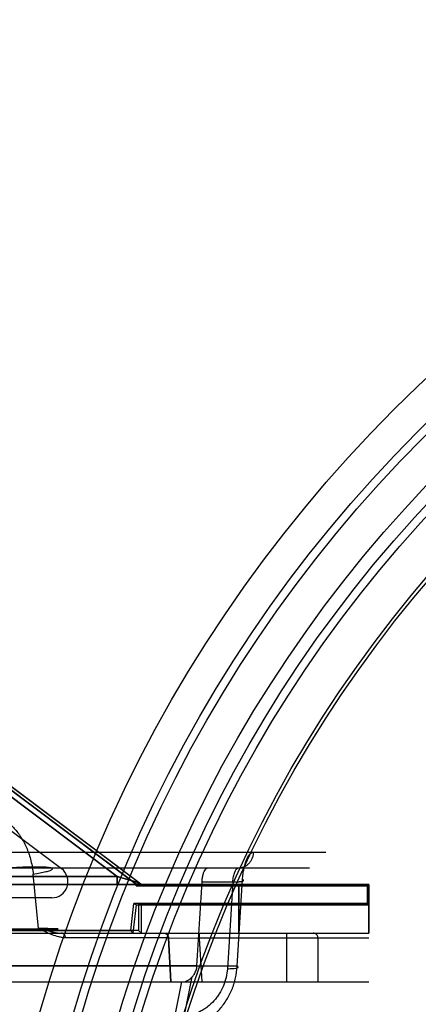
# Model space of a CAD drawing. Header units: millimetres. Extents: x 0 to 297, y 0 to 210.
# Tile 215 of 256: x 56.786 to 57.007, y 161.193 to 161.739. Entities that reach past the tile are written whole.
import ezdxf

# ---------------------------------------------------------------- set-up
doc = ezdxf.new("R2010")
doc.units = ezdxf.units.MM
doc.header["$LTSCALE"] = 16.335
doc.layers.get('0').update_dxf_attribs({"linetype": 'CONTINUOUS'})
for name, color, linetype in [('AXES_REF', 7, 'CONTINUOUS'), ('INTFCLR_1', 7, 'CONTINUOUS'), ('INTFCLR_144815', 7, 'CONTINUOUS'), ('INTFCLR_72935', 7, 'CONTINUOUS')]:
    doc.layers.add(name, color=color, linetype=linetype)

msp = doc.modelspace()

# ---------------------------------------------------------------- linework, layer by layer
at = {"color": 7, "linetype": 'Continuous'}
for centre, radius in [((57.53761, 154.41059), 8.72625), ((57.53761, 154.41059), 8.7255), ((57.53761, 154.41059), 8.66962), ((57.53761, 160.97879), 0.7695), ((57.53761, 160.97879), 0.7515), ((57.53761, 160.97879), 0.7272), ((57.53761, 160.97879), 0.72), ((57.53761, 160.97879), 0.7155), ((57.53761, 160.97879), 0.693), ((57.53761, 160.97879), 0.6912)]:
    msp.add_circle(centre, radius, dxfattribs=at)
at = {"color": 9, "linetype": 'Continuous'}
msp.add_circle((57.53761, 160.97879), 0.747, dxfattribs=at)
at = {"color": 7, "linetype": 'Continuous'}
msp.add_arc((57.53761, 154.41059), 8.64, 278.277129, 261.722871, dxfattribs=at)
at = {"layer": 'AXES_REF', "color": 9, "linetype": 'Continuous'}
msp.add_circle((57.53761, 154.41059), 7.96006, dxfattribs=at)
at = {"layer": 'INTFCLR_1', "color": 6, "linetype": 'Continuous'}
for p, q in [((56.69043, 161.3798), (56.85047, 161.25977)), ((56.67963, 161.3654), (56.809, 161.26838)), ((56.85035, 161.2588), (56.97857, 161.2588)), ((56.85036, 161.2588), (56.85047, 161.25977)), ((56.85205, 161.25959), (56.85036, 161.2588)), ((56.85047, 161.25977), (56.85215, 161.26049)), ((56.85215, 161.26049), (56.85205, 161.25959)), ((56.85486, 161.25959), (56.97936, 161.25959)), ((56.97936, 161.25959), (56.97857, 161.2588)), ((56.97857, 161.2588), (56.97857, 161.24913)), ((56.8036, 161.25218), (56.71404, 161.25218)), ((56.84739, 161.23418), (56.84919, 161.24913)), ((56.84879, 161.23259), (56.85069, 161.24834)), ((56.84919, 161.24913), (56.85069, 161.24834)), ((56.97857, 161.24913), (56.84919, 161.24913)), ((56.85069, 161.24834), (56.97936, 161.24834)), ((56.97857, 161.24913), (56.97936, 161.24834)), ((56.65696, 161.23259), (56.97936, 161.23259)), ((56.71823, 161.23418), (56.84739, 161.23418)), ((56.84879, 161.23259), (56.84739, 161.23418))]:
    msp.add_line(p, q, dxfattribs=at)
at = {"layer": 'INTFCLR_1', "color": 9, "linetype": 'Continuous'}
for p, q in [((56.85216, 161.26049), (56.69116, 161.38124)), ((56.69769, 161.37072), (56.83986, 161.26409)), ((56.71629, 161.26409), (56.83986, 161.26409)), ((56.83986, 161.26409), (56.83986, 161.25959)), ((56.83986, 161.26409), (56.85216, 161.26049)), ((56.85486, 161.25959), (56.6553, 161.25959)), ((56.90736, 161.23259), (56.90736, 161.25959)), ((56.97936, 161.25959), (56.97936, 161.23259))]:
    msp.add_line(p, q, dxfattribs=at)
at = {"layer": 'INTFCLR_1', "color": 6, "linetype": 'Continuous'}
msp.add_arc((56.8036, 161.26118), 0.009, 270, 53.1301, dxfattribs=at)
at = {"layer": 'INTFCLR_1', "color": 9, "linetype": 'Continuous'}
msp.add_arc((56.85486, 161.26409), 0.0045, 233.1301, 270, dxfattribs=at)
at = {"layer": 'INTFCLR_144815', "color": 9, "linetype": 'Continuous'}
for p, q in [((56.48881, 161.27751), (56.9555, 161.27751)), ((56.9465, 161.26859), (56.43477, 161.26859)), ((56.79639, 161.23515), (56.79339, 161.26524)), ((56.90637, 161.21427), (56.9094, 161.26233)), ((56.88694, 161.261), (56.90396, 161.261)), ((56.90396, 161.261), (56.90097, 161.21294)), ((56.63229, 161.23259), (56.97666, 161.23259)), ((56.86833, 161.23003), (56.81131, 161.23003)), ((56.86833, 161.23003), (56.88541, 161.22989)), ((56.88541, 161.23259), (56.88541, 161.22989)), ((56.88541, 161.22989), (56.88676, 161.20559)), ((56.97936, 161.22989), (56.88541, 161.22989)), ((56.93383, 161.23259), (56.93383, 161.20559)), ((56.9512, 161.22989), (56.9512, 161.20559)), ((56.88413, 161.21451), (56.66723, 161.21451)), ((56.90637, 161.21427), (56.68289, 161.21427)), ((56.87703, 161.18636), (56.88145, 161.20835)), ((55.41976, 161.20559), (56.87599, 161.20559)), ((56.87552, 161.20559), (56.87164, 161.18618))]:
    msp.add_line(p, q, dxfattribs=at)
at = {"layer": 'INTFCLR_144815', "color": 6, "linetype": 'Continuous'}
for p, q in [((56.86968, 161.20559), (56.86833, 161.23003)), ((56.86833, 161.23003), (56.86968, 161.20559)), ((56.87599, 161.20559), (56.97936, 161.20559))]:
    msp.add_line(p, q, dxfattribs=at)
msp.add_ellipse((56.18369, 161.44319), major_axis=(0.26599, 4.80203), ratio=0.148162, start_param=-1.610227, end_param=-1.600538, dxfattribs=at)
at = {"layer": 'INTFCLR_144815', "color": 9, "linetype": 'Continuous'}
for points, knots in [([(56.76431, 161.29936), (56.76514, 161.29936), (56.76681, 161.29927), (56.76928, 161.29886), (56.77172, 161.29818), (56.7737, 161.29739), (56.77526, 161.29662), (56.77683, 161.29575), (56.77873, 161.29447), (56.7809, 161.29268), (56.78296, 161.29062), (56.78456, 161.28868), (56.78579, 161.28699), (56.78699, 161.28518), (56.78838, 161.28274), (56.78959, 161.28015), (56.79046, 161.27797), (56.79127, 161.27567), (56.79214, 161.27271), (56.79292, 161.26903), (56.79326, 161.26652), (56.79339, 161.26524)], [0, 0, 0, 0, 0.051, 0.101816, 0.153061, 0.205371, 0.232154, 0.259433, 0.314855, 0.371823, 0.430967, 0.493006, 0.525368, 0.558409, 0.626146, 0.696541, 0.73295, 0.770111, 0.845229, 0.921696, 1, 1, 1, 1]), ([(56.91539, 161.27751), (56.91538, 161.27696), (56.91528, 161.27584), (56.91481, 161.27418), (56.91402, 161.27258), (56.91291, 161.27116), (56.91155, 161.27), (56.91002, 161.26917), (56.90844, 161.26869), (56.90737, 161.26859), (56.90685, 161.26859)], [0, 0, 0, 0, 0.119601, 0.24584, 0.376363, 0.508358, 0.638954, 0.765614, 0.886393, 1, 1, 1, 1]), ([(56.9094, 161.26233), (56.90946, 161.26336), (56.90965, 161.26536), (56.91003, 161.26781), (56.91043, 161.26964), (56.91086, 161.27129), (56.91165, 161.27362), (56.9128, 161.27615), (56.91462, 161.27751), (56.91539, 161.27751)], [0, 0, 0, 0, 0.18161, 0.352512, 0.433778, 0.510483, 0.649915, 0.865227, 1, 1, 1, 1]), ([(56.79339, 161.26524), (56.79468, 161.26547), (56.79704, 161.26592), (56.79982, 161.26652), (56.80165, 161.26701), (56.80268, 161.26733), (56.80345, 161.26765), (56.80393, 161.26789), (56.80421, 161.26827), (56.80385, 161.2686), (56.80328, 161.26874), (56.80234, 161.26893), (56.80104, 161.26905), (56.79937, 161.26915), (56.79734, 161.26921), (56.79395, 161.26923), (56.78892, 161.26914), (56.7821, 161.2689), (56.77442, 161.2685), (56.76616, 161.26799), (56.7576, 161.26739), (56.74633, 161.2665), (56.73795, 161.26576), (56.73245, 161.26524)], [0, 0, 0, 0, 0.047168, 0.086467, 0.102397, 0.115451, 0.125363, 0.131965, 0.135629, 0.139392, 0.146484, 0.15772, 0.173376, 0.193451, 0.217862, 0.246518, 0.315816, 0.398776, 0.49233, 0.592891, 0.696859, 0.801096, 1, 1, 1, 1]), ([(56.90396, 161.261), (56.904, 161.26151), (56.9041, 161.26252), (56.90433, 161.26395), (56.90463, 161.26526), (56.9051, 161.26664), (56.90563, 161.26787), (56.90649, 161.26859), (56.90685, 161.26859)], [0, 0, 0, 0, 0.183596, 0.356361, 0.515928, 0.656549, 0.871758, 1, 1, 1, 1]), ([(56.90396, 161.261), (56.90446, 161.26099), (56.90542, 161.261), (56.9066, 161.26105), (56.90748, 161.26112), (56.90827, 161.26121), (56.90899, 161.26131), (56.90955, 161.26152), (56.90988, 161.26166), (56.90991, 161.26214), (56.90957, 161.26225), (56.9094, 161.26233)], [0, 0, 0, 0, 0.21701, 0.423046, 0.517472, 0.603811, 0.774431, 0.832265, 0.871868, 0.918486, 1, 1, 1, 1]), ([(56.73529, 161.23515), (56.73849, 161.23514), (56.74482, 161.23511), (56.75269, 161.23509), (56.75812, 161.23507), (56.76116, 161.23507), (56.76552, 161.23505), (56.77177, 161.23504), (56.77789, 161.23503), (56.78177, 161.23502), (56.78416, 161.23501), (56.78798, 161.23501), (56.7921, 161.235), (56.7955, 161.235), (56.79723, 161.235), (56.79941, 161.235), (56.80202, 161.235), (56.80482, 161.23501), (56.80614, 161.23501), (56.80776, 161.23504), (56.80545, 161.23507), (56.80381, 161.23509), (56.80132, 161.23511), (56.79946, 161.23513), (56.79807, 161.23514), (56.79705, 161.23514), (56.79639, 161.23515)], [0, 0, 0, 0, 0.116041, 0.229501, 0.285256, 0.312766, 0.339799, 0.443225, 0.539142, 0.561853, 0.583829, 0.625581, 0.700386, 0.73341, 0.748767, 0.763211, 0.811928, 0.846253, 0.857822, 0.869141, 0.881025, 0.908066, 0.949891, 0.962678, 0.976292, 1, 1, 1, 1]), ([(56.81131, 161.23003), (56.8107, 161.23003), (56.80946, 161.23013), (56.80698, 161.23063), (56.80386, 161.2317), (56.80011, 161.23326), (56.79771, 161.23467), (56.79639, 161.23515)], [0, 0, 0, 0, 0.114981, 0.232799, 0.47844, 0.735283, 1, 1, 1, 1]), ([(56.81131, 161.23003), (56.81129, 161.23035), (56.81116, 161.23102), (56.81064, 161.23188), (56.80986, 161.23246), (56.80925, 161.23259), (56.80896, 161.23259)], [0, 0, 0, 0, 0.256151, 0.522291, 0.774551, 1, 1, 1, 1]), ([(56.86578, 161.23259), (56.86609, 161.23259), (56.86674, 161.23246), (56.86759, 161.23189), (56.86817, 161.23103), (56.86832, 161.23036), (56.86833, 161.23003)], [0, 0, 0, 0, 0.234837, 0.491293, 0.753171, 1, 1, 1, 1]), ([(56.9512, 161.22989), (56.9512, 161.23017), (56.95112, 161.23073), (56.95074, 161.2315), (56.95016, 161.23211), (56.94942, 161.2325), (56.94887, 161.23259), (56.94859, 161.23259)], [0, 0, 0, 0, 0.203351, 0.405435, 0.605451, 0.803377, 1, 1, 1, 1]), ([(56.87495, 161.17882), (56.87599, 161.17895), (56.87805, 161.1793), (56.88208, 161.1804), (56.88547, 161.18185), (56.88821, 161.18341), (56.89001, 161.18455), (56.89303, 161.18676), (56.89615, 161.18974), (56.89886, 161.19309), (56.90129, 161.19668), (56.90301, 161.20009), (56.90417, 161.20314), (56.90486, 161.20521), (56.90583, 161.20887), (56.90627, 161.21211), (56.90637, 161.21427)], [0, 0, 0, 0, 0.060969, 0.121873, 0.243913, 0.274919, 0.306131, 0.368317, 0.493199, 0.556651, 0.619807, 0.746395, 0.778408, 0.810257, 0.873549, 1, 1, 1, 1]), ([(56.90097, 161.21294), (56.90087, 161.21132), (56.90051, 161.20889), (56.89974, 161.20614), (56.8992, 161.20459), (56.8983, 161.20231), (56.89698, 161.19975), (56.89512, 161.19706), (56.89305, 161.19454), (56.89068, 161.19231), (56.88839, 161.19065), (56.88703, 161.1898), (56.88496, 161.18863), (56.8824, 161.18754), (56.87936, 161.18672), (56.87781, 161.18645), (56.87703, 161.18636)], [0, 0, 0, 0, 0.126032, 0.189212, 0.221028, 0.253021, 0.379658, 0.442895, 0.506455, 0.631585, 0.693885, 0.725145, 0.756193, 0.878299, 0.939151, 1, 1, 1, 1]), ([(56.90097, 161.21294), (56.9015, 161.21294), (56.9025, 161.21294), (56.90407, 161.21301), (56.90529, 161.21313), (56.90619, 161.21332), (56.9066, 161.21347), (56.90689, 161.21363), (56.90694, 161.21405), (56.90657, 161.21418), (56.90637, 161.21427)], [0, 0, 0, 0, 0.231737, 0.437752, 0.682208, 0.770472, 0.834379, 0.875473, 0.903303, 1, 1, 1, 1])]:
    msp.add_open_spline(points, degree=3, knots=knots, dxfattribs=at)
at = {"layer": 'INTFCLR_144815', "color": 6, "linetype": 'Continuous'}
for points, knots in [([(56.88694, 161.261), (56.88697, 161.26137), (56.88703, 161.26211), (56.8872, 161.26352), (56.88751, 161.26509), (56.88804, 161.2667), (56.88867, 161.26795), (56.88943, 161.26859), (56.88985, 161.26859)], [0, 0, 0, 0, 0.132858, 0.261188, 0.498551, 0.6986, 0.852322, 1, 1, 1, 1]), ([(56.79639, 161.23515), (56.79759, 161.23471), (56.8, 161.23433), (56.80331, 161.23344), (56.80585, 161.2329), (56.80769, 161.23264), (56.80855, 161.23259), (56.80896, 161.23259)], [0, 0, 0, 0, 0.298207, 0.565656, 0.800009, 0.904173, 1, 1, 1, 1]), ([(56.88144, 161.20835), (56.88184, 161.20877), (56.8825, 161.20959), (56.88321, 161.21087), (56.88384, 161.21246), (56.88408, 161.21369), (56.88413, 161.21451)], [0, 0, 0, 0, 0.254275, 0.457064, 0.640612, 1, 1, 1, 1]), ([(56.87599, 161.20559), (56.87636, 161.20559), (56.87719, 161.20571), (56.87852, 161.20618), (56.88001, 161.20703), (56.88097, 161.20786), (56.88144, 161.20835)], [0, 0, 0, 0, 0.176784, 0.398822, 0.670919, 1, 1, 1, 1])]:
    msp.add_open_spline(points, degree=3, knots=knots, dxfattribs=at)
at = {"layer": 'INTFCLR_72935', "color": 6, "linetype": 'Continuous'}
for p, q in [((56.8518, 161.2588), (56.68883, 161.38102)), ((56.8518, 161.2588), (56.8534, 161.25959)), ((56.97857, 161.2588), (56.8518, 161.2588)), ((56.8522, 161.26049), (56.8534, 161.25959)), ((56.97936, 161.25959), (56.8549, 161.25959)), ((56.97857, 161.2588), (56.97936, 161.25959)), ((56.97857, 161.24913), (56.97857, 161.2588)), ((56.85181, 161.24913), (56.85181, 161.23418)), ((56.8534, 161.24834), (56.85181, 161.24913)), ((56.85181, 161.24913), (56.97857, 161.24913)), ((56.8534, 161.23259), (56.8534, 161.24834)), ((56.8534, 161.24834), (56.97936, 161.24834)), ((56.97936, 161.24834), (56.97857, 161.24913)), ((56.65696, 161.23259), (56.97936, 161.23259)), ((56.85181, 161.23418), (56.71206, 161.23418)), ((56.85181, 161.23418), (56.8534, 161.23259))]:
    msp.add_line(p, q, dxfattribs=at)
at = {"layer": 'INTFCLR_72935', "color": 9, "linetype": 'Continuous'}
for p, q in [((56.69115, 161.38126), (56.8522, 161.26049)), ((56.8399, 161.26409), (56.69768, 161.37074)), ((56.8399, 161.26409), (56.71629, 161.26409)), ((56.8399, 161.25959), (56.8399, 161.26409)), ((56.8522, 161.26049), (56.8399, 161.26409)), ((56.6553, 161.25959), (56.8549, 161.25959)), ((56.90736, 161.25959), (56.90736, 161.23259)), ((56.97936, 161.23259), (56.97936, 161.25959))]:
    msp.add_line(p, q, dxfattribs=at)

doc.saveas('drawing.dxf')
